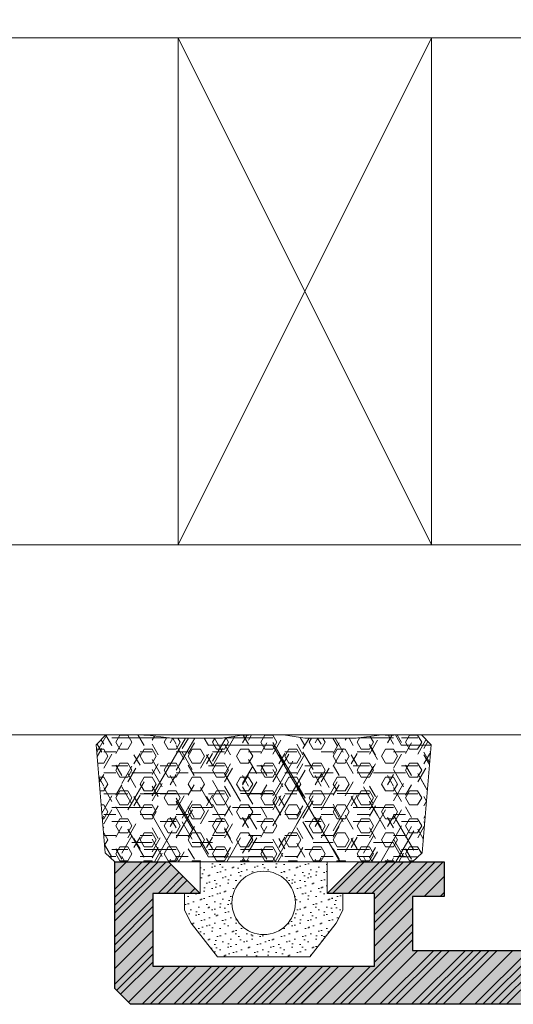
# Model space of a CAD drawing. Header units: inches. Extents: x 34737 to 291769, y 4926 to 74566.
# Tile 221 of 256: x 257558 to 257569, y 31089 to 31112. Entities that reach past the tile are written whole.
import ezdxf

# ---------------------------------------------------------------- set-up
doc = ezdxf.new("R2010")
doc.units = ezdxf.units.IN
doc.header["$LTSCALE"] = 300
for name, color, linetype, lineweight in [('_MB_inne_0.15', 251, 'Continuous', 15), ('_MB_kreskowanie_profile_0.09', 7, 'Continuous', 9), ('_MB_kreskowanie_profile_0.09 @ 1', 7, 'Continuous', 9), ('_MB_kreskowanie_profile_0.09 @ 1.5', 7, 'Continuous', 9), ('_MB_kreskowanie_profile_0.09 @ 10', 7, 'Continuous', 9), ('_MB_kreskowanie_profile_0.09 @ 100', 7, 'Continuous', 9), ('_MB_kreskowanie_profile_0.09 @ 2', 7, 'Continuous', 9), ('_MB_kreskowanie_profile_0.09 @ 2.5', 7, 'Continuous', 9), ('_MB_kreskowanie_profile_0.09 @ 20', 7, 'Continuous', 9), ('_MB_kreskowanie_profile_0.09 @ 25', 7, 'Continuous', 9), ('_MB_kreskowanie_profile_0.09 @ 4', 7, 'Continuous', 9), ('_MB_kreskowanie_profile_0.09 @ 5', 7, 'Continuous', 9), ('_MB_kreskowanie_profile_0.09 @ 50', 7, 'Continuous', 9), ('_MB_kreskowanie_profile_0.09 @ 8', 7, 'Continuous', 9), ('_MB_kreskowanie_uszczelki_0.09', 252, 'Continuous', 9), ('_MB_kreskowanie_uszczelki_0.09 @ 1', 252, 'Continuous', 9), ('_MB_kreskowanie_uszczelki_0.09 @ 1.5', 252, 'Continuous', 9), ('_MB_kreskowanie_uszczelki_0.09 @ 10', 252, 'Continuous', 9), ('_MB_kreskowanie_uszczelki_0.09 @ 100', 252, 'Continuous', 9), ('_MB_kreskowanie_uszczelki_0.09 @ 2', 252, 'Continuous', 9), ('_MB_kreskowanie_uszczelki_0.09 @ 2.5', 252, 'Continuous', 9), ('_MB_kreskowanie_uszczelki_0.09 @ 20', 252, 'Continuous', 9), ('_MB_kreskowanie_uszczelki_0.09 @ 25', 252, 'Continuous', 9), ('_MB_kreskowanie_uszczelki_0.09 @ 4', 252, 'Continuous', 9), ('_MB_kreskowanie_uszczelki_0.09 @ 5', 252, 'Continuous', 9), ('_MB_kreskowanie_uszczelki_0.09 @ 50', 252, 'Continuous', 9), ('_MB_kreskowanie_uszczelki_0.09 @ 8', 252, 'Continuous', 9), ('_MB_profile_0.25', 7, 'Continuous', 25), ('_MB_solid', 7, 'Continuous', 0), ('_MB_szklo_0.15', 142, 'Continuous', 15), ('_MB_uszczelki_0.15', 140, 'Continuous', 15)]:
    doc.layers.add(name, color=color, linetype=linetype, lineweight=lineweight)

# ---------------------------------------------------------------- blocks, each defined once
blk = doc.blocks.new('*U2315')
at = {"layer": '_MB_kreskowanie_profile_0.09 @ 1'}
h = blk.add_hatch(dxfattribs=at)
h.set_pattern_fill('JIS_WOOD', color=256, scale=0.5)
h.paths.add_polyline_path([(-1.982, 0), (-2.232, 0.433), (-1.207, 2.207), (-1.373, 2.884), (-3.525, 3.797), (-3.9, 3.493), (-3.9, -1.4), (-3.4, -1.799), (-3.4, -9.3), (-4.9, -9.3), (-4.9, -10.4), (-3.4, -10.4), (-3.4, -10.7), (-3.84, -11.1), (-3.9, -11.2), (-3.9, -11.3), (-3.84, -11.4), (-3.4, -11.8), (-3.4, -12.1), (-21.5, -12.1), (-21.5, -10.4), (-20.5, -10.4), (-20.5, -9.3), (-23.2, -9.3), (-24.2, -10.3), (-22.7, -10.3), (-22.7, -12.6), (-29.7, -12.6), (-29.7, -10.3), (-28.2, -10.3), (-29.2, -9.3), (-30.9, -9.3), (-30.9, -13.3), (-30.4, -13.8), (2.35, -13.8), (2.6, -13.55), (2.6, -13.029), (2.372, -12.78), (1.328, -12.689), (1.1, -12.44), (1.1, -9.1), (1.6, -8.6), (9.85, -8.6), (10.1, -8.35), (10.1, -7.829), (9.872, -7.58), (8.828, -7.489), (8.6, -7.24), (8.6, -4.499), (8.4, -4.299), (8.6, -4.099), (8.6, -1.703), (8.828, -1.454), (10.372, -1.319), (10.6, -1.07), (10.6, -0.549), (10.372, -0.3), (9.6, -0.004), (9.6, 3.493), (9.225, 3.797), (7.073, 2.884), (6.907, 2.207), (7.932, 0.433), (7.682, 0), (3.718, 0), (3.468, 0.433), (4.412, 2.066), (4.161, 2.5), (1.539, 2.5), (1.288, 2.066), (2.232, 0.433), (1.982, 0)])
h.paths.add_polyline_path([(7.2, -1.6), (7.2, -7.3), (1, -7.3), (-0.2, -8.5), (-0.2, -11.7), (-0.7, -12.2), (-1.8, -12.2), (-2.1, -11.9), (-2.1, -1.6)], flags=16)
at = {"layer": '_MB_kreskowanie_profile_0.09 @ 1.5'}
h = blk.add_hatch(dxfattribs=at)
h.set_pattern_fill('JIS_WOOD', color=256, scale=0.5)
h.set_pattern_definition([(45, (0, 0), (-0.375, 0.375), [])])
h.paths.add_polyline_path([(-1.982, 0), (-2.232, 0.433), (-1.207, 2.207), (-1.373, 2.884), (-3.525, 3.797), (-3.9, 3.493), (-3.9, -1.4), (-3.4, -1.799), (-3.4, -9.3), (-4.9, -9.3), (-4.9, -10.4), (-3.4, -10.4), (-3.4, -10.7), (-3.84, -11.1), (-3.9, -11.2), (-3.9, -11.3), (-3.84, -11.4), (-3.4, -11.8), (-3.4, -12.1), (-21.5, -12.1), (-21.5, -10.4), (-20.5, -10.4), (-20.5, -9.3), (-23.2, -9.3), (-24.2, -10.3), (-22.7, -10.3), (-22.7, -12.6), (-29.7, -12.6), (-29.7, -10.3), (-28.2, -10.3), (-29.2, -9.3), (-30.9, -9.3), (-30.9, -13.3), (-30.4, -13.8), (2.35, -13.8), (2.6, -13.55), (2.6, -13.029), (2.372, -12.78), (1.328, -12.689), (1.1, -12.44), (1.1, -9.1), (1.6, -8.6), (9.85, -8.6), (10.1, -8.35), (10.1, -7.829), (9.872, -7.58), (8.828, -7.489), (8.6, -7.24), (8.6, -4.499), (8.4, -4.299), (8.6, -4.099), (8.6, -1.703), (8.828, -1.454), (10.372, -1.319), (10.6, -1.07), (10.6, -0.549), (10.372, -0.3), (9.6, -0.004), (9.6, 3.493), (9.225, 3.797), (7.073, 2.884), (6.907, 2.207), (7.932, 0.433), (7.682, 0), (3.718, 0), (3.468, 0.433), (4.412, 2.066), (4.161, 2.5), (1.539, 2.5), (1.288, 2.066), (2.232, 0.433), (1.982, 0)])
h.paths.add_polyline_path([(7.2, -1.6), (7.2, -7.3), (1, -7.3), (-0.2, -8.5), (-0.2, -11.7), (-0.7, -12.2), (-1.8, -12.2), (-2.1, -11.9), (-2.1, -1.6)], flags=16)
at = {"layer": '_MB_kreskowanie_profile_0.09 @ 10'}
h = blk.add_hatch(dxfattribs=at)
h.set_pattern_fill('JIS_WOOD', color=256, scale=0.5)
h.set_pattern_definition([(45, (0, 0), (-2.5, 2.5), [])])
h.paths.add_polyline_path([(-1.982, 0), (-2.232, 0.433), (-1.207, 2.207), (-1.373, 2.884), (-3.525, 3.797), (-3.9, 3.493), (-3.9, -1.4), (-3.4, -1.799), (-3.4, -9.3), (-4.9, -9.3), (-4.9, -10.4), (-3.4, -10.4), (-3.4, -10.7), (-3.84, -11.1), (-3.9, -11.2), (-3.9, -11.3), (-3.84, -11.4), (-3.4, -11.8), (-3.4, -12.1), (-21.5, -12.1), (-21.5, -10.4), (-20.5, -10.4), (-20.5, -9.3), (-23.2, -9.3), (-24.2, -10.3), (-22.7, -10.3), (-22.7, -12.6), (-29.7, -12.6), (-29.7, -10.3), (-28.2, -10.3), (-29.2, -9.3), (-30.9, -9.3), (-30.9, -13.3), (-30.4, -13.8), (2.35, -13.8), (2.6, -13.55), (2.6, -13.029), (2.372, -12.78), (1.328, -12.689), (1.1, -12.44), (1.1, -9.1), (1.6, -8.6), (9.85, -8.6), (10.1, -8.35), (10.1, -7.829), (9.872, -7.58), (8.828, -7.489), (8.6, -7.24), (8.6, -4.499), (8.4, -4.299), (8.6, -4.099), (8.6, -1.703), (8.828, -1.454), (10.372, -1.319), (10.6, -1.07), (10.6, -0.549), (10.372, -0.3), (9.6, -0.004), (9.6, 3.493), (9.225, 3.797), (7.073, 2.884), (6.907, 2.207), (7.932, 0.433), (7.682, 0), (3.718, 0), (3.468, 0.433), (4.412, 2.066), (4.161, 2.5), (1.539, 2.5), (1.288, 2.066), (2.232, 0.433), (1.982, 0)])
h.paths.add_polyline_path([(7.2, -1.6), (7.2, -7.3), (1, -7.3), (-0.2, -8.5), (-0.2, -11.7), (-0.7, -12.2), (-1.8, -12.2), (-2.1, -11.9), (-2.1, -1.6)], flags=16)
at = {"layer": '_MB_kreskowanie_profile_0.09 @ 100'}
h = blk.add_hatch(dxfattribs=at)
h.set_pattern_fill('JIS_WOOD', color=256, scale=0.5)
h.set_pattern_definition([(45, (0, 0), (-25, 25), [])])
h.paths.add_polyline_path([(-1.982, 0), (-2.232, 0.433), (-1.207, 2.207), (-1.373, 2.884), (-3.525, 3.797), (-3.9, 3.493), (-3.9, -1.4), (-3.4, -1.799), (-3.4, -9.3), (-4.9, -9.3), (-4.9, -10.4), (-3.4, -10.4), (-3.4, -10.7), (-3.84, -11.1), (-3.9, -11.2), (-3.9, -11.3), (-3.84, -11.4), (-3.4, -11.8), (-3.4, -12.1), (-21.5, -12.1), (-21.5, -10.4), (-20.5, -10.4), (-20.5, -9.3), (-23.2, -9.3), (-24.2, -10.3), (-22.7, -10.3), (-22.7, -12.6), (-29.7, -12.6), (-29.7, -10.3), (-28.2, -10.3), (-29.2, -9.3), (-30.9, -9.3), (-30.9, -13.3), (-30.4, -13.8), (2.35, -13.8), (2.6, -13.55), (2.6, -13.029), (2.372, -12.78), (1.328, -12.689), (1.1, -12.44), (1.1, -9.1), (1.6, -8.6), (9.85, -8.6), (10.1, -8.35), (10.1, -7.829), (9.872, -7.58), (8.828, -7.489), (8.6, -7.24), (8.6, -4.499), (8.4, -4.299), (8.6, -4.099), (8.6, -1.703), (8.828, -1.454), (10.372, -1.319), (10.6, -1.07), (10.6, -0.549), (10.372, -0.3), (9.6, -0.004), (9.6, 3.493), (9.225, 3.797), (7.073, 2.884), (6.907, 2.207), (7.932, 0.433), (7.682, 0), (3.718, 0), (3.468, 0.433), (4.412, 2.066), (4.161, 2.5), (1.539, 2.5), (1.288, 2.066), (2.232, 0.433), (1.982, 0)])
h.paths.add_polyline_path([(7.2, -1.6), (7.2, -7.3), (1, -7.3), (-0.2, -8.5), (-0.2, -11.7), (-0.7, -12.2), (-1.8, -12.2), (-2.1, -11.9), (-2.1, -1.6)], flags=16)
at = {"layer": '_MB_kreskowanie_profile_0.09 @ 2'}
h = blk.add_hatch(dxfattribs=at)
h.set_pattern_fill('JIS_WOOD', color=256, scale=0.5)
h.set_pattern_definition([(45, (0, 0), (-0.5, 0.5), [])])
h.paths.add_polyline_path([(-1.982, 0), (-2.232, 0.433), (-1.207, 2.207), (-1.373, 2.884), (-3.525, 3.797), (-3.9, 3.493), (-3.9, -1.4), (-3.4, -1.799), (-3.4, -9.3), (-4.9, -9.3), (-4.9, -10.4), (-3.4, -10.4), (-3.4, -10.7), (-3.84, -11.1), (-3.9, -11.2), (-3.9, -11.3), (-3.84, -11.4), (-3.4, -11.8), (-3.4, -12.1), (-21.5, -12.1), (-21.5, -10.4), (-20.5, -10.4), (-20.5, -9.3), (-23.2, -9.3), (-24.2, -10.3), (-22.7, -10.3), (-22.7, -12.6), (-29.7, -12.6), (-29.7, -10.3), (-28.2, -10.3), (-29.2, -9.3), (-30.9, -9.3), (-30.9, -13.3), (-30.4, -13.8), (2.35, -13.8), (2.6, -13.55), (2.6, -13.029), (2.372, -12.78), (1.328, -12.689), (1.1, -12.44), (1.1, -9.1), (1.6, -8.6), (9.85, -8.6), (10.1, -8.35), (10.1, -7.829), (9.872, -7.58), (8.828, -7.489), (8.6, -7.24), (8.6, -4.499), (8.4, -4.299), (8.6, -4.099), (8.6, -1.703), (8.828, -1.454), (10.372, -1.319), (10.6, -1.07), (10.6, -0.549), (10.372, -0.3), (9.6, -0.004), (9.6, 3.493), (9.225, 3.797), (7.073, 2.884), (6.907, 2.207), (7.932, 0.433), (7.682, 0), (3.718, 0), (3.468, 0.433), (4.412, 2.066), (4.161, 2.5), (1.539, 2.5), (1.288, 2.066), (2.232, 0.433), (1.982, 0)])
h.paths.add_polyline_path([(7.2, -1.6), (7.2, -7.3), (1, -7.3), (-0.2, -8.5), (-0.2, -11.7), (-0.7, -12.2), (-1.8, -12.2), (-2.1, -11.9), (-2.1, -1.6)], flags=16)
at = {"layer": '_MB_kreskowanie_profile_0.09 @ 2.5'}
h = blk.add_hatch(dxfattribs=at)
h.set_pattern_fill('JIS_WOOD', color=256, scale=0.5)
h.set_pattern_definition([(45, (0, 0), (-0.625, 0.625), [])])
h.paths.add_polyline_path([(-1.982, 0), (-2.232, 0.433), (-1.207, 2.207), (-1.373, 2.884), (-3.525, 3.797), (-3.9, 3.493), (-3.9, -1.4), (-3.4, -1.799), (-3.4, -9.3), (-4.9, -9.3), (-4.9, -10.4), (-3.4, -10.4), (-3.4, -10.7), (-3.84, -11.1), (-3.9, -11.2), (-3.9, -11.3), (-3.84, -11.4), (-3.4, -11.8), (-3.4, -12.1), (-21.5, -12.1), (-21.5, -10.4), (-20.5, -10.4), (-20.5, -9.3), (-23.2, -9.3), (-24.2, -10.3), (-22.7, -10.3), (-22.7, -12.6), (-29.7, -12.6), (-29.7, -10.3), (-28.2, -10.3), (-29.2, -9.3), (-30.9, -9.3), (-30.9, -13.3), (-30.4, -13.8), (2.35, -13.8), (2.6, -13.55), (2.6, -13.029), (2.372, -12.78), (1.328, -12.689), (1.1, -12.44), (1.1, -9.1), (1.6, -8.6), (9.85, -8.6), (10.1, -8.35), (10.1, -7.829), (9.872, -7.58), (8.828, -7.489), (8.6, -7.24), (8.6, -4.499), (8.4, -4.299), (8.6, -4.099), (8.6, -1.703), (8.828, -1.454), (10.372, -1.319), (10.6, -1.07), (10.6, -0.549), (10.372, -0.3), (9.6, -0.004), (9.6, 3.493), (9.225, 3.797), (7.073, 2.884), (6.907, 2.207), (7.932, 0.433), (7.682, 0), (3.718, 0), (3.468, 0.433), (4.412, 2.066), (4.161, 2.5), (1.539, 2.5), (1.288, 2.066), (2.232, 0.433), (1.982, 0)])
h.paths.add_polyline_path([(7.2, -1.6), (7.2, -7.3), (1, -7.3), (-0.2, -8.5), (-0.2, -11.7), (-0.7, -12.2), (-1.8, -12.2), (-2.1, -11.9), (-2.1, -1.6)], flags=16)
at = {"layer": '_MB_kreskowanie_profile_0.09 @ 20'}
h = blk.add_hatch(dxfattribs=at)
h.set_pattern_fill('JIS_WOOD', color=256, scale=0.5)
h.set_pattern_definition([(45, (0, 0), (-5, 5), [])])
h.paths.add_polyline_path([(-1.982, 0), (-2.232, 0.433), (-1.207, 2.207), (-1.373, 2.884), (-3.525, 3.797), (-3.9, 3.493), (-3.9, -1.4), (-3.4, -1.799), (-3.4, -9.3), (-4.9, -9.3), (-4.9, -10.4), (-3.4, -10.4), (-3.4, -10.7), (-3.84, -11.1), (-3.9, -11.2), (-3.9, -11.3), (-3.84, -11.4), (-3.4, -11.8), (-3.4, -12.1), (-21.5, -12.1), (-21.5, -10.4), (-20.5, -10.4), (-20.5, -9.3), (-23.2, -9.3), (-24.2, -10.3), (-22.7, -10.3), (-22.7, -12.6), (-29.7, -12.6), (-29.7, -10.3), (-28.2, -10.3), (-29.2, -9.3), (-30.9, -9.3), (-30.9, -13.3), (-30.4, -13.8), (2.35, -13.8), (2.6, -13.55), (2.6, -13.029), (2.372, -12.78), (1.328, -12.689), (1.1, -12.44), (1.1, -9.1), (1.6, -8.6), (9.85, -8.6), (10.1, -8.35), (10.1, -7.829), (9.872, -7.58), (8.828, -7.489), (8.6, -7.24), (8.6, -4.499), (8.4, -4.299), (8.6, -4.099), (8.6, -1.703), (8.828, -1.454), (10.372, -1.319), (10.6, -1.07), (10.6, -0.549), (10.372, -0.3), (9.6, -0.004), (9.6, 3.493), (9.225, 3.797), (7.073, 2.884), (6.907, 2.207), (7.932, 0.433), (7.682, 0), (3.718, 0), (3.468, 0.433), (4.412, 2.066), (4.161, 2.5), (1.539, 2.5), (1.288, 2.066), (2.232, 0.433), (1.982, 0)])
h.paths.add_polyline_path([(7.2, -1.6), (7.2, -7.3), (1, -7.3), (-0.2, -8.5), (-0.2, -11.7), (-0.7, -12.2), (-1.8, -12.2), (-2.1, -11.9), (-2.1, -1.6)], flags=16)
at = {"layer": '_MB_kreskowanie_profile_0.09 @ 25'}
h = blk.add_hatch(dxfattribs=at)
h.set_pattern_fill('JIS_WOOD', color=256, scale=0.5)
h.set_pattern_definition([(45, (0, 0), (-6.25, 6.25), [])])
h.paths.add_polyline_path([(-1.982, 0), (-2.232, 0.433), (-1.207, 2.207), (-1.373, 2.884), (-3.525, 3.797), (-3.9, 3.493), (-3.9, -1.4), (-3.4, -1.799), (-3.4, -9.3), (-4.9, -9.3), (-4.9, -10.4), (-3.4, -10.4), (-3.4, -10.7), (-3.84, -11.1), (-3.9, -11.2), (-3.9, -11.3), (-3.84, -11.4), (-3.4, -11.8), (-3.4, -12.1), (-21.5, -12.1), (-21.5, -10.4), (-20.5, -10.4), (-20.5, -9.3), (-23.2, -9.3), (-24.2, -10.3), (-22.7, -10.3), (-22.7, -12.6), (-29.7, -12.6), (-29.7, -10.3), (-28.2, -10.3), (-29.2, -9.3), (-30.9, -9.3), (-30.9, -13.3), (-30.4, -13.8), (2.35, -13.8), (2.6, -13.55), (2.6, -13.029), (2.372, -12.78), (1.328, -12.689), (1.1, -12.44), (1.1, -9.1), (1.6, -8.6), (9.85, -8.6), (10.1, -8.35), (10.1, -7.829), (9.872, -7.58), (8.828, -7.489), (8.6, -7.24), (8.6, -4.499), (8.4, -4.299), (8.6, -4.099), (8.6, -1.703), (8.828, -1.454), (10.372, -1.319), (10.6, -1.07), (10.6, -0.549), (10.372, -0.3), (9.6, -0.004), (9.6, 3.493), (9.225, 3.797), (7.073, 2.884), (6.907, 2.207), (7.932, 0.433), (7.682, 0), (3.718, 0), (3.468, 0.433), (4.412, 2.066), (4.161, 2.5), (1.539, 2.5), (1.288, 2.066), (2.232, 0.433), (1.982, 0)])
h.paths.add_polyline_path([(7.2, -1.6), (7.2, -7.3), (1, -7.3), (-0.2, -8.5), (-0.2, -11.7), (-0.7, -12.2), (-1.8, -12.2), (-2.1, -11.9), (-2.1, -1.6)], flags=16)
at = {"layer": '_MB_kreskowanie_profile_0.09 @ 4'}
h = blk.add_hatch(dxfattribs=at)
h.set_pattern_fill('JIS_WOOD', color=256, scale=0.5)
h.set_pattern_definition([(45, (0, 0), (-1, 1), [])])
h.paths.add_polyline_path([(-1.982, 0), (-2.232, 0.433), (-1.207, 2.207), (-1.373, 2.884), (-3.525, 3.797), (-3.9, 3.493), (-3.9, -1.4), (-3.4, -1.799), (-3.4, -9.3), (-4.9, -9.3), (-4.9, -10.4), (-3.4, -10.4), (-3.4, -10.7), (-3.84, -11.1), (-3.9, -11.2), (-3.9, -11.3), (-3.84, -11.4), (-3.4, -11.8), (-3.4, -12.1), (-21.5, -12.1), (-21.5, -10.4), (-20.5, -10.4), (-20.5, -9.3), (-23.2, -9.3), (-24.2, -10.3), (-22.7, -10.3), (-22.7, -12.6), (-29.7, -12.6), (-29.7, -10.3), (-28.2, -10.3), (-29.2, -9.3), (-30.9, -9.3), (-30.9, -13.3), (-30.4, -13.8), (2.35, -13.8), (2.6, -13.55), (2.6, -13.029), (2.372, -12.78), (1.328, -12.689), (1.1, -12.44), (1.1, -9.1), (1.6, -8.6), (9.85, -8.6), (10.1, -8.35), (10.1, -7.829), (9.872, -7.58), (8.828, -7.489), (8.6, -7.24), (8.6, -4.499), (8.4, -4.299), (8.6, -4.099), (8.6, -1.703), (8.828, -1.454), (10.372, -1.319), (10.6, -1.07), (10.6, -0.549), (10.372, -0.3), (9.6, -0.004), (9.6, 3.493), (9.225, 3.797), (7.073, 2.884), (6.907, 2.207), (7.932, 0.433), (7.682, 0), (3.718, 0), (3.468, 0.433), (4.412, 2.066), (4.161, 2.5), (1.539, 2.5), (1.288, 2.066), (2.232, 0.433), (1.982, 0)])
h.paths.add_polyline_path([(7.2, -1.6), (7.2, -7.3), (1, -7.3), (-0.2, -8.5), (-0.2, -11.7), (-0.7, -12.2), (-1.8, -12.2), (-2.1, -11.9), (-2.1, -1.6)], flags=16)
at = {"layer": '_MB_kreskowanie_profile_0.09 @ 5'}
h = blk.add_hatch(dxfattribs=at)
h.set_pattern_fill('JIS_WOOD', color=256, scale=0.5)
h.set_pattern_definition([(45, (0, 0), (-1.25, 1.25), [])])
h.paths.add_polyline_path([(-1.982, 0), (-2.232, 0.433), (-1.207, 2.207), (-1.373, 2.884), (-3.525, 3.797), (-3.9, 3.493), (-3.9, -1.4), (-3.4, -1.799), (-3.4, -9.3), (-4.9, -9.3), (-4.9, -10.4), (-3.4, -10.4), (-3.4, -10.7), (-3.84, -11.1), (-3.9, -11.2), (-3.9, -11.3), (-3.84, -11.4), (-3.4, -11.8), (-3.4, -12.1), (-21.5, -12.1), (-21.5, -10.4), (-20.5, -10.4), (-20.5, -9.3), (-23.2, -9.3), (-24.2, -10.3), (-22.7, -10.3), (-22.7, -12.6), (-29.7, -12.6), (-29.7, -10.3), (-28.2, -10.3), (-29.2, -9.3), (-30.9, -9.3), (-30.9, -13.3), (-30.4, -13.8), (2.35, -13.8), (2.6, -13.55), (2.6, -13.029), (2.372, -12.78), (1.328, -12.689), (1.1, -12.44), (1.1, -9.1), (1.6, -8.6), (9.85, -8.6), (10.1, -8.35), (10.1, -7.829), (9.872, -7.58), (8.828, -7.489), (8.6, -7.24), (8.6, -4.499), (8.4, -4.299), (8.6, -4.099), (8.6, -1.703), (8.828, -1.454), (10.372, -1.319), (10.6, -1.07), (10.6, -0.549), (10.372, -0.3), (9.6, -0.004), (9.6, 3.493), (9.225, 3.797), (7.073, 2.884), (6.907, 2.207), (7.932, 0.433), (7.682, 0), (3.718, 0), (3.468, 0.433), (4.412, 2.066), (4.161, 2.5), (1.539, 2.5), (1.288, 2.066), (2.232, 0.433), (1.982, 0)])
h.paths.add_polyline_path([(7.2, -1.6), (7.2, -7.3), (1, -7.3), (-0.2, -8.5), (-0.2, -11.7), (-0.7, -12.2), (-1.8, -12.2), (-2.1, -11.9), (-2.1, -1.6)], flags=16)
at = {"layer": '_MB_kreskowanie_profile_0.09 @ 50'}
h = blk.add_hatch(dxfattribs=at)
h.set_pattern_fill('JIS_WOOD', color=256, scale=0.5)
h.set_pattern_definition([(45, (0, 0), (-12.5, 12.5), [])])
h.paths.add_polyline_path([(-1.982, 0), (-2.232, 0.433), (-1.207, 2.207), (-1.373, 2.884), (-3.525, 3.797), (-3.9, 3.493), (-3.9, -1.4), (-3.4, -1.799), (-3.4, -9.3), (-4.9, -9.3), (-4.9, -10.4), (-3.4, -10.4), (-3.4, -10.7), (-3.84, -11.1), (-3.9, -11.2), (-3.9, -11.3), (-3.84, -11.4), (-3.4, -11.8), (-3.4, -12.1), (-21.5, -12.1), (-21.5, -10.4), (-20.5, -10.4), (-20.5, -9.3), (-23.2, -9.3), (-24.2, -10.3), (-22.7, -10.3), (-22.7, -12.6), (-29.7, -12.6), (-29.7, -10.3), (-28.2, -10.3), (-29.2, -9.3), (-30.9, -9.3), (-30.9, -13.3), (-30.4, -13.8), (2.35, -13.8), (2.6, -13.55), (2.6, -13.029), (2.372, -12.78), (1.328, -12.689), (1.1, -12.44), (1.1, -9.1), (1.6, -8.6), (9.85, -8.6), (10.1, -8.35), (10.1, -7.829), (9.872, -7.58), (8.828, -7.489), (8.6, -7.24), (8.6, -4.499), (8.4, -4.299), (8.6, -4.099), (8.6, -1.703), (8.828, -1.454), (10.372, -1.319), (10.6, -1.07), (10.6, -0.549), (10.372, -0.3), (9.6, -0.004), (9.6, 3.493), (9.225, 3.797), (7.073, 2.884), (6.907, 2.207), (7.932, 0.433), (7.682, 0), (3.718, 0), (3.468, 0.433), (4.412, 2.066), (4.161, 2.5), (1.539, 2.5), (1.288, 2.066), (2.232, 0.433), (1.982, 0)])
h.paths.add_polyline_path([(7.2, -1.6), (7.2, -7.3), (1, -7.3), (-0.2, -8.5), (-0.2, -11.7), (-0.7, -12.2), (-1.8, -12.2), (-2.1, -11.9), (-2.1, -1.6)], flags=16)
at = {"layer": '_MB_kreskowanie_profile_0.09 @ 8'}
h = blk.add_hatch(dxfattribs=at)
h.set_pattern_fill('JIS_WOOD', color=256, scale=0.5)
h.set_pattern_definition([(45, (0, 0), (-2, 2), [])])
h.paths.add_polyline_path([(-1.982, 0), (-2.232, 0.433), (-1.207, 2.207), (-1.373, 2.884), (-3.525, 3.797), (-3.9, 3.493), (-3.9, -1.4), (-3.4, -1.799), (-3.4, -9.3), (-4.9, -9.3), (-4.9, -10.4), (-3.4, -10.4), (-3.4, -10.7), (-3.84, -11.1), (-3.9, -11.2), (-3.9, -11.3), (-3.84, -11.4), (-3.4, -11.8), (-3.4, -12.1), (-21.5, -12.1), (-21.5, -10.4), (-20.5, -10.4), (-20.5, -9.3), (-23.2, -9.3), (-24.2, -10.3), (-22.7, -10.3), (-22.7, -12.6), (-29.7, -12.6), (-29.7, -10.3), (-28.2, -10.3), (-29.2, -9.3), (-30.9, -9.3), (-30.9, -13.3), (-30.4, -13.8), (2.35, -13.8), (2.6, -13.55), (2.6, -13.029), (2.372, -12.78), (1.328, -12.689), (1.1, -12.44), (1.1, -9.1), (1.6, -8.6), (9.85, -8.6), (10.1, -8.35), (10.1, -7.829), (9.872, -7.58), (8.828, -7.489), (8.6, -7.24), (8.6, -4.499), (8.4, -4.299), (8.6, -4.099), (8.6, -1.703), (8.828, -1.454), (10.372, -1.319), (10.6, -1.07), (10.6, -0.549), (10.372, -0.3), (9.6, -0.004), (9.6, 3.493), (9.225, 3.797), (7.073, 2.884), (6.907, 2.207), (7.932, 0.433), (7.682, 0), (3.718, 0), (3.468, 0.433), (4.412, 2.066), (4.161, 2.5), (1.539, 2.5), (1.288, 2.066), (2.232, 0.433), (1.982, 0)])
h.paths.add_polyline_path([(7.2, -1.6), (7.2, -7.3), (1, -7.3), (-0.2, -8.5), (-0.2, -11.7), (-0.7, -12.2), (-1.8, -12.2), (-2.1, -11.9), (-2.1, -1.6)], flags=16)
blk = doc.blocks.new('-K431610X')
at = {"layer": '_MB_solid'}
h = blk.add_hatch(color=256, dxfattribs=at)
h.dxf.hatch_style = 1
h.paths.add_polyline_path([(-3.9, -1.4), (-3.4, -1.799), (-3.4, -9.3), (-4.9, -9.3), (-4.9, -10.4), (-3.4, -10.4), (-3.4, -10.7), (-3.84, -11.1), (-3.9, -11.2), (-3.9, -11.3), (-3.84, -11.4), (-3.4, -11.8), (-3.4, -12.1), (-21.5, -12.1), (-21.5, -10.4), (-20.5, -10.4), (-20.5, -9.3), (-23.2, -9.3), (-24.2, -10.3), (-22.7, -10.3), (-22.7, -12.6), (-29.7, -12.6), (-29.7, -10.3), (-28.2, -10.3), (-29.2, -9.3), (-30.9, -9.3), (-30.9, -13.3), (-30.4, -13.8), (2.35, -13.8), (2.6, -13.55), (2.6, -13.029), (2.372, -12.78), (1.328, -12.689), (1.1, -12.44), (1.1, -9.1), (1.6, -8.6), (9.85, -8.6), (10.1, -8.35), (10.1, -7.829), (9.872, -7.58), (8.828, -7.489), (8.6, -7.24), (8.6, -4.499), (8.4, -4.299), (8.6, -4.099), (8.6, -1.703), (8.828, -1.454), (10.372, -1.319), (10.6, -1.07), (10.6, -0.549), (10.372, -0.3), (9.6, -0.004), (9.6, 3.493), (9.225, 3.797), (7.073, 2.884), (6.907, 2.207), (7.932, 0.433), (7.682, 0), (3.718, 0), (3.468, 0.433), (4.412, 2.066), (4.161, 2.5), (1.539, 2.5), (1.288, 2.066), (2.232, 0.433), (1.982, 0), (-1.982, 0), (-2.232, 0.433), (-1.207, 2.207), (-1.373, 2.884), (-3.525, 3.797), (-3.9, 3.493)])
h.paths.add_polyline_path([(-2.1, -1.6), (7.2, -1.6), (7.2, -7.3), (1, -7.3), (-0.2, -8.5), (-0.2, -11.7), (-0.7, -12.2), (-1.8, -12.2), (-2.1, -11.9)], flags=16)
at = {"layer": '_MB_profile_0.25'}
blk.add_lwpolyline([(2.35, -13.8), (-30.4, -13.8), (-30.9, -13.3), (-30.9, -9.3), (-29.2, -9.3), (-28.2, -10.3), (-29.7, -10.3), (-29.7, -12.6), (-22.7, -12.6), (-22.7, -10.3), (-24.2, -10.3), (-23.2, -9.3), (-20.5, -9.3), (-20.5, -10.4), (-21.5, -10.4), (-21.5, -12.1), (-3.4, -12.1)], dxfattribs=at)
at = {"layer": '_MB_kreskowanie_profile_0.09', "color": 4, "linetype": 'Continuous'}
blk.add_blockref('*U2315', (0, 0), dxfattribs=at)
blk = doc.blocks.new('-K528701X')
at = {"color": 1, "rotation": 270}
blk.add_blockref('-K431610X', (-63.2, 32.6), dxfattribs=at)
blk = doc.blocks.new('*U2286')
at = {"layer": '_MB_kreskowanie_uszczelki_0.09 @ 1'}
h = blk.add_hatch(dxfattribs=at)
h.set_pattern_fill('DOTS', color=256, scale=0.15, angle=315, style=0)
h.paths.add_polyline_path([(-2.041, 2), (-4.959, 2), (-5.786, 0.939), (-6, 0.53), (-6, 0), (-5.5, 0), (-5.5, -1), (-1.5, -1), (-1.5, 0), (-1, 0), (-1, 0.529), (-1.213, 0.939)])
h.paths.add_polyline_path([(-2.5, 0.3, -1), (-4.5, 0.3, -1)], flags=16)
at = {"layer": '_MB_kreskowanie_uszczelki_0.09 @ 1.5'}
h = blk.add_hatch(dxfattribs=at)
h.set_pattern_fill('DOTS', color=256, scale=0.15, angle=315, style=0)
h.set_pattern_definition([(315, (0, 0), (0.378855, 0.126285), [0, -0.357187])])
h.paths.add_polyline_path([(-2.041, 2), (-4.959, 2), (-5.786, 0.939), (-6, 0.53), (-6, 0), (-5.5, 0), (-5.5, -1), (-1.5, -1), (-1.5, 0), (-1, 0), (-1, 0.529), (-1.213, 0.939)])
h.paths.add_polyline_path([(-2.5, 0.3, -1), (-4.5, 0.3, -1)], flags=16)
at = {"layer": '_MB_kreskowanie_uszczelki_0.09 @ 10'}
h = blk.add_hatch(dxfattribs=at)
h.set_pattern_fill('DOTS', color=256, scale=0.15, angle=315, style=0)
h.set_pattern_definition([(315, (0, 0), (2.5257, 0.8419), [0, -2.38125])])
h.paths.add_polyline_path([(-2.041, 2), (-4.959, 2), (-5.786, 0.939), (-6, 0.53), (-6, 0), (-5.5, 0), (-5.5, -1), (-1.5, -1), (-1.5, 0), (-1, 0), (-1, 0.529), (-1.213, 0.939)])
h.paths.add_polyline_path([(-2.5, 0.3, -1), (-4.5, 0.3, -1)], flags=16)
at = {"layer": '_MB_kreskowanie_uszczelki_0.09 @ 100'}
h = blk.add_hatch(dxfattribs=at)
h.set_pattern_fill('DOTS', color=256, scale=0.15, angle=315, style=0)
h.set_pattern_definition([(315, (0, 0), (25.257, 8.42), [0, -23.812])])
h.paths.add_polyline_path([(-2.041, 2), (-4.959, 2), (-5.786, 0.939), (-6, 0.53), (-6, 0), (-5.5, 0), (-5.5, -1), (-1.5, -1), (-1.5, 0), (-1, 0), (-1, 0.529), (-1.213, 0.939)])
h.paths.add_polyline_path([(-2.5, 0.3, -1), (-4.5, 0.3, -1)], flags=16)
at = {"layer": '_MB_kreskowanie_uszczelki_0.09 @ 2'}
h = blk.add_hatch(dxfattribs=at)
h.set_pattern_fill('DOTS', color=256, scale=0.15, angle=315, style=0)
h.set_pattern_definition([(315, (0, 0), (0.50514, 0.16838), [0, -0.47625])])
h.paths.add_polyline_path([(-2.041, 2), (-4.959, 2), (-5.786, 0.939), (-6, 0.53), (-6, 0), (-5.5, 0), (-5.5, -1), (-1.5, -1), (-1.5, 0), (-1, 0), (-1, 0.529), (-1.213, 0.939)])
h.paths.add_polyline_path([(-2.5, 0.3, -1), (-4.5, 0.3, -1)], flags=16)
at = {"layer": '_MB_kreskowanie_uszczelki_0.09 @ 2.5'}
h = blk.add_hatch(dxfattribs=at)
h.set_pattern_fill('DOTS', color=256, scale=0.15, angle=315, style=0)
h.set_pattern_definition([(315, (0, 0), (0.631424, 0.210475), [0, -0.59531])])
h.paths.add_polyline_path([(-2.041, 2), (-4.959, 2), (-5.786, 0.939), (-6, 0.53), (-6, 0), (-5.5, 0), (-5.5, -1), (-1.5, -1), (-1.5, 0), (-1, 0), (-1, 0.529), (-1.213, 0.939)])
h.paths.add_polyline_path([(-2.5, 0.3, -1), (-4.5, 0.3, -1)], flags=16)
at = {"layer": '_MB_kreskowanie_uszczelki_0.09 @ 20'}
h = blk.add_hatch(dxfattribs=at)
h.set_pattern_fill('DOTS', color=256, scale=0.15, angle=315, style=0)
h.set_pattern_definition([(315, (0, 0), (5.0514, 1.6838), [0, -4.7625])])
h.paths.add_polyline_path([(-2.041, 2), (-4.959, 2), (-5.786, 0.939), (-6, 0.53), (-6, 0), (-5.5, 0), (-5.5, -1), (-1.5, -1), (-1.5, 0), (-1, 0), (-1, 0.529), (-1.213, 0.939)])
h.paths.add_polyline_path([(-2.5, 0.3, -1), (-4.5, 0.3, -1)], flags=16)
at = {"layer": '_MB_kreskowanie_uszczelki_0.09 @ 25'}
h = blk.add_hatch(dxfattribs=at)
h.set_pattern_fill('DOTS', color=256, scale=0.15, angle=315, style=0)
h.set_pattern_definition([(315, (0, 0), (6.314, 2.105), [0, -5.953])])
h.paths.add_polyline_path([(-2.041, 2), (-4.959, 2), (-5.786, 0.939), (-6, 0.53), (-6, 0), (-5.5, 0), (-5.5, -1), (-1.5, -1), (-1.5, 0), (-1, 0), (-1, 0.529), (-1.213, 0.939)])
h.paths.add_polyline_path([(-2.5, 0.3, -1), (-4.5, 0.3, -1)], flags=16)
at = {"layer": '_MB_kreskowanie_uszczelki_0.09 @ 4'}
h = blk.add_hatch(dxfattribs=at)
h.set_pattern_fill('DOTS', color=256, scale=0.15, angle=315, style=0)
h.set_pattern_definition([(315, (0, 0), (1.01028, 0.33676), [0, -0.9525])])
h.paths.add_polyline_path([(-2.041, 2), (-4.959, 2), (-5.786, 0.939), (-6, 0.53), (-6, 0), (-5.5, 0), (-5.5, -1), (-1.5, -1), (-1.5, 0), (-1, 0), (-1, 0.529), (-1.213, 0.939)])
h.paths.add_polyline_path([(-2.5, 0.3, -1), (-4.5, 0.3, -1)], flags=16)
at = {"layer": '_MB_kreskowanie_uszczelki_0.09 @ 5'}
h = blk.add_hatch(dxfattribs=at)
h.set_pattern_fill('DOTS', color=256, scale=0.15, angle=315, style=0)
h.set_pattern_definition([(315, (0, 0), (1.26285, 0.42095), [0, -1.19063])])
h.paths.add_polyline_path([(-2.041, 2), (-4.959, 2), (-5.786, 0.939), (-6, 0.53), (-6, 0), (-5.5, 0), (-5.5, -1), (-1.5, -1), (-1.5, 0), (-1, 0), (-1, 0.529), (-1.213, 0.939)])
h.paths.add_polyline_path([(-2.5, 0.3, -1), (-4.5, 0.3, -1)], flags=16)
at = {"layer": '_MB_kreskowanie_uszczelki_0.09 @ 50'}
h = blk.add_hatch(dxfattribs=at)
h.set_pattern_fill('DOTS', color=256, scale=0.15, angle=315, style=0)
h.set_pattern_definition([(315, (0, 0), (12.628, 4.21), [0, -11.906])])
h.paths.add_polyline_path([(-2.041, 2), (-4.959, 2), (-5.786, 0.939), (-6, 0.53), (-6, 0), (-5.5, 0), (-5.5, -1), (-1.5, -1), (-1.5, 0), (-1, 0), (-1, 0.529), (-1.213, 0.939)])
h.paths.add_polyline_path([(-2.5, 0.3, -1), (-4.5, 0.3, -1)], flags=16)
at = {"layer": '_MB_kreskowanie_uszczelki_0.09 @ 8'}
h = blk.add_hatch(dxfattribs=at)
h.set_pattern_fill('DOTS', color=256, scale=0.15, angle=315, style=0)
h.set_pattern_definition([(315, (0, 0), (2.02056, 0.6735), [0, -1.905])])
h.paths.add_polyline_path([(-2.041, 2), (-4.959, 2), (-5.786, 0.939), (-6, 0.53), (-6, 0), (-5.5, 0), (-5.5, -1), (-1.5, -1), (-1.5, 0), (-1, 0), (-1, 0.529), (-1.213, 0.939)])
h.paths.add_polyline_path([(-2.5, 0.3, -1), (-4.5, 0.3, -1)], flags=16)
blk = doc.blocks.new('*U2287')
at = {"layer": '_MB_kreskowanie_uszczelki_0.09 @ 1'}
h = blk.add_hatch(dxfattribs=at)
h.set_pattern_fill('HEX', color=256, scale=0.08)
h.paths.add_polyline_path([(-8.2, -1), (-8.5, -1.283), (-8.782, -4.683), (-8.482, -5), (-7.23, -5), (-6.421, -4.9), (-4.801, -4.9), (-4.126, -5), (-2.874, -5), (-2.199, -4.9), (-0.579, -4.9), (0.23, -5), (1.482, -5), (1.782, -4.683), (1.5, -1.283), (1.2, -1)])
at = {"layer": '_MB_kreskowanie_uszczelki_0.09 @ 1.5'}
h = blk.add_hatch(dxfattribs=at)
h.set_pattern_fill('HEX', color=256, scale=0.08)
h.set_pattern_definition([(0, (0, 0), (0, 0.65991), [0.381, -0.762]), (120, (0, 0), (-0.5715, -0.329956), [0.381, -0.762]), (60, (0.381, 0), (-0.5715, 0.329956), [0.381, -0.762])])
h.paths.add_polyline_path([(-8.2, -1), (-8.5, -1.283), (-8.782, -4.683), (-8.482, -5), (-7.23, -5), (-6.421, -4.9), (-4.801, -4.9), (-4.126, -5), (-2.874, -5), (-2.199, -4.9), (-0.579, -4.9), (0.23, -5), (1.482, -5), (1.782, -4.683), (1.5, -1.283), (1.2, -1)])
at = {"layer": '_MB_kreskowanie_uszczelki_0.09 @ 10'}
h = blk.add_hatch(dxfattribs=at)
h.set_pattern_fill('HEX', color=256, scale=0.08)
h.set_pattern_definition([(0, (0, 0), (0, 4.3994), [2.54, -5.08]), (120, (0, 0), (-3.81, -2.1997), [2.54, -5.08]), (60, (2.54, 0), (-3.81, 2.1997), [2.54, -5.08])])
h.paths.add_polyline_path([(-8.2, -1), (-8.5, -1.283), (-8.782, -4.683), (-8.482, -5), (-7.23, -5), (-6.421, -4.9), (-4.801, -4.9), (-4.126, -5), (-2.874, -5), (-2.199, -4.9), (-0.579, -4.9), (0.23, -5), (1.482, -5), (1.782, -4.683), (1.5, -1.283), (1.2, -1)])
at = {"layer": '_MB_kreskowanie_uszczelki_0.09 @ 100'}
h = blk.add_hatch(dxfattribs=at)
h.set_pattern_fill('HEX', color=256, scale=0.08)
h.set_pattern_definition([(0, (0, 0), (0, 43.994), [25.4, -50.8]), (120, (0, 0), (-38.1, -21.997), [25.4, -50.8]), (60, (25.4, 0), (-38.1, 21.997), [25.4, -50.8])])
h.paths.add_polyline_path([(-8.2, -1), (-8.5, -1.283), (-8.782, -4.683), (-8.482, -5), (-7.23, -5), (-6.421, -4.9), (-4.801, -4.9), (-4.126, -5), (-2.874, -5), (-2.199, -4.9), (-0.579, -4.9), (0.23, -5), (1.482, -5), (1.782, -4.683), (1.5, -1.283), (1.2, -1)])
at = {"layer": '_MB_kreskowanie_uszczelki_0.09 @ 2'}
h = blk.add_hatch(dxfattribs=at)
h.set_pattern_fill('HEX', color=256, scale=0.08)
h.set_pattern_definition([(0, (0, 0), (0, 0.87988), [0.508, -1.016]), (120, (0, 0), (-0.762, -0.43994), [0.508, -1.016]), (60, (0.508, 0), (-0.762, 0.43994), [0.508, -1.016])])
h.paths.add_polyline_path([(-8.2, -1), (-8.5, -1.283), (-8.782, -4.683), (-8.482, -5), (-7.23, -5), (-6.421, -4.9), (-4.801, -4.9), (-4.126, -5), (-2.874, -5), (-2.199, -4.9), (-0.579, -4.9), (0.23, -5), (1.482, -5), (1.782, -4.683), (1.5, -1.283), (1.2, -1)])
at = {"layer": '_MB_kreskowanie_uszczelki_0.09 @ 2.5'}
h = blk.add_hatch(dxfattribs=at)
h.set_pattern_fill('HEX', color=256, scale=0.08)
h.set_pattern_definition([(0, (0, 0), (0, 1.09985), [0.635, -1.27]), (120, (0, 0), (-0.9525, -0.54993), [0.635, -1.27]), (60, (0.635, 0), (-0.9525, 0.54993), [0.635, -1.27])])
h.paths.add_polyline_path([(-8.2, -1), (-8.5, -1.283), (-8.782, -4.683), (-8.482, -5), (-7.23, -5), (-6.421, -4.9), (-4.801, -4.9), (-4.126, -5), (-2.874, -5), (-2.199, -4.9), (-0.579, -4.9), (0.23, -5), (1.482, -5), (1.782, -4.683), (1.5, -1.283), (1.2, -1)])
at = {"layer": '_MB_kreskowanie_uszczelki_0.09 @ 20'}
h = blk.add_hatch(dxfattribs=at)
h.set_pattern_fill('HEX', color=256, scale=0.08)
h.set_pattern_definition([(0, (0, 0), (0, 8.799), [5.08, -10.16]), (120, (0, 0), (-7.62, -4.3994), [5.08, -10.16]), (60, (5.08, 0), (-7.62, 4.3994), [5.08, -10.16])])
h.paths.add_polyline_path([(-8.2, -1), (-8.5, -1.283), (-8.782, -4.683), (-8.482, -5), (-7.23, -5), (-6.421, -4.9), (-4.801, -4.9), (-4.126, -5), (-2.874, -5), (-2.199, -4.9), (-0.579, -4.9), (0.23, -5), (1.482, -5), (1.782, -4.683), (1.5, -1.283), (1.2, -1)])
at = {"layer": '_MB_kreskowanie_uszczelki_0.09 @ 25'}
h = blk.add_hatch(dxfattribs=at)
h.set_pattern_fill('HEX', color=256, scale=0.08)
h.set_pattern_definition([(0, (0, 0), (0, 10.999), [6.35, -12.7]), (120, (0, 0), (-9.525, -5.499), [6.35, -12.7]), (60, (6.35, 0), (-9.525, 5.499), [6.35, -12.7])])
h.paths.add_polyline_path([(-8.2, -1), (-8.5, -1.283), (-8.782, -4.683), (-8.482, -5), (-7.23, -5), (-6.421, -4.9), (-4.801, -4.9), (-4.126, -5), (-2.874, -5), (-2.199, -4.9), (-0.579, -4.9), (0.23, -5), (1.482, -5), (1.782, -4.683), (1.5, -1.283), (1.2, -1)])
at = {"layer": '_MB_kreskowanie_uszczelki_0.09 @ 4'}
h = blk.add_hatch(dxfattribs=at)
h.set_pattern_fill('HEX', color=256, scale=0.08)
h.set_pattern_definition([(0, (0, 0), (0, 1.75976), [1.016, -2.032]), (120, (0, 0), (-1.524, -0.87988), [1.016, -2.032]), (60, (1.016, 0), (-1.524, 0.87988), [1.016, -2.032])])
h.paths.add_polyline_path([(-8.2, -1), (-8.5, -1.283), (-8.782, -4.683), (-8.482, -5), (-7.23, -5), (-6.421, -4.9), (-4.801, -4.9), (-4.126, -5), (-2.874, -5), (-2.199, -4.9), (-0.579, -4.9), (0.23, -5), (1.482, -5), (1.782, -4.683), (1.5, -1.283), (1.2, -1)])
at = {"layer": '_MB_kreskowanie_uszczelki_0.09 @ 5'}
h = blk.add_hatch(dxfattribs=at)
h.set_pattern_fill('HEX', color=256, scale=0.08)
h.set_pattern_definition([(0, (0, 0), (0, 2.1997), [1.27, -2.54]), (120, (0, 0), (-1.905, -1.09985), [1.27, -2.54]), (60, (1.27, 0), (-1.905, 1.09985), [1.27, -2.54])])
h.paths.add_polyline_path([(-8.2, -1), (-8.5, -1.283), (-8.782, -4.683), (-8.482, -5), (-7.23, -5), (-6.421, -4.9), (-4.801, -4.9), (-4.126, -5), (-2.874, -5), (-2.199, -4.9), (-0.579, -4.9), (0.23, -5), (1.482, -5), (1.782, -4.683), (1.5, -1.283), (1.2, -1)])
at = {"layer": '_MB_kreskowanie_uszczelki_0.09 @ 50'}
h = blk.add_hatch(dxfattribs=at)
h.set_pattern_fill('HEX', color=256, scale=0.08)
h.set_pattern_definition([(0, (0, 0), (0, 21.997), [12.7, -25.4]), (120, (0, 0), (-19.05, -10.999), [12.7, -25.4]), (60, (12.7, 0), (-19.05, 10.999), [12.7, -25.4])])
h.paths.add_polyline_path([(-8.2, -1), (-8.5, -1.283), (-8.782, -4.683), (-8.482, -5), (-7.23, -5), (-6.421, -4.9), (-4.801, -4.9), (-4.126, -5), (-2.874, -5), (-2.199, -4.9), (-0.579, -4.9), (0.23, -5), (1.482, -5), (1.782, -4.683), (1.5, -1.283), (1.2, -1)])
at = {"layer": '_MB_kreskowanie_uszczelki_0.09 @ 8'}
h = blk.add_hatch(dxfattribs=at)
h.set_pattern_fill('HEX', color=256, scale=0.08)
h.set_pattern_definition([(0, (0, 0), (0, 3.5195), [2.032, -4.064]), (120, (0, 0), (-3.048, -1.7598), [2.032, -4.064]), (60, (2.032, 0), (-3.048, 1.7598), [2.032, -4.064])])
h.paths.add_polyline_path([(-8.2, -1), (-8.5, -1.283), (-8.782, -4.683), (-8.482, -5), (-7.23, -5), (-6.421, -4.9), (-4.801, -4.9), (-4.126, -5), (-2.874, -5), (-2.199, -4.9), (-0.579, -4.9), (0.23, -5), (1.482, -5), (1.782, -4.683), (1.5, -1.283), (1.2, -1)])
blk = doc.blocks.new('-120518_4mm')
at = {"layer": '_MB_uszczelki_0.15'}
blk.add_lwpolyline([(-5.5, -1), (-5.5, 0), (-6, 0), (-6, 0.53), (-5.786, 0.939), (-4.959, 2), (-4.959, 2), (-2.041, 2), (-1.213, 0.939), (-1, 0.529), (-1, 0), (-1.5, 0), (-1.5, -1)], dxfattribs=at)
blk.add_lwpolyline([(-4.801, -4.9), (-6.421, -4.9), (-7.23, -5), (-8.482, -5), (-8.782, -4.683), (-8.5, -1.283), (-8.2, -1), (1.2, -1), (1.5, -1.283), (1.782, -4.683), (1.482, -5), (0.23, -5), (-0.579, -4.9), (-2.199, -4.9), (-2.874, -5), (-4.126, -5)], close=True, dxfattribs=at)
blk.add_circle((-3.5, 0.3), 1, dxfattribs=at)
at = {"layer": '_MB_kreskowanie_uszczelki_0.09', "color": 4, "linetype": 'Continuous'}
for name in ['*U2286', '*U2287']:
    blk.add_blockref(name, (0, 0), dxfattribs=at)
blk = doc.blocks.new('*U260')
blk.add_blockref('-120518_4mm', (0, 0))

msp = doc.modelspace()

# ---------------------------------------------------------------- linework, layer by layer
at = {"layer": '_MB_inne_0.15'}
msp.add_lwpolyline([(257561.379, 31099.53), (257561.379, 31111.53), (257567.379, 31111.53), (257567.379, 31099.53), (257561.379, 31099.53), (257567.379, 31111.53), (257567.379, 31099.53), (257561.379, 31111.53)], dxfattribs=at)
msp.add_lwpolyline([(257567.379, 31111.53), (257567.379, 31099.53), (257571.879, 31099.53), (257571.879, 31111.53)], close=True, dxfattribs=at)
at = {"layer": '_MB_szklo_0.15'}
for points in [[(257018.379, 31111.53), (257571.879, 31111.53), (257571.879, 31114.53), (257018.379, 31114.53)], [(257018.379, 31095.03), (257571.879, 31095.03), (257571.879, 31099.53), (257018.379, 31099.53)]]:
    msp.add_lwpolyline(points, dxfattribs=at)

# ---------------------------------------------------------------- block references
at = {"color": 7, "lineweight": -3, "xscale": 0.75, "yscale": 0.75, "zscale": 0.75}
for name, p, rotation in [('-K528701X', (257607.504, 31146.405), 90), ('*U260', (257560.779, 31091.28), 180)]:
    msp.add_blockref(name, p, dxfattribs=dict(at, rotation=rotation))

doc.saveas('drawing.dxf')
